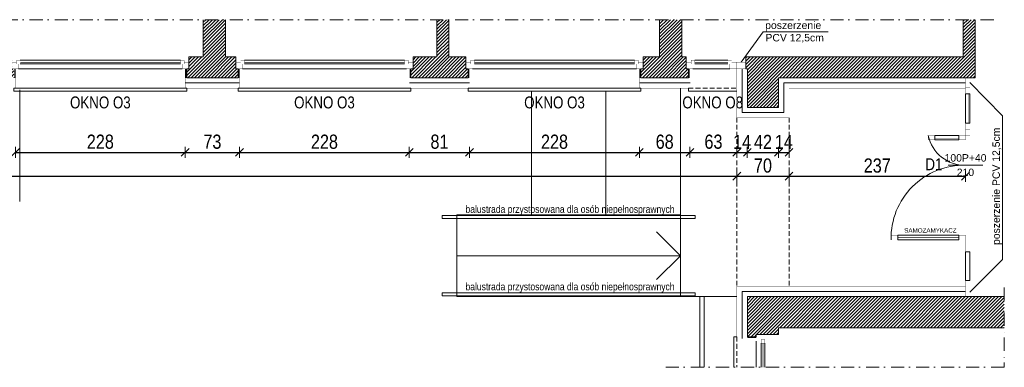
# Model space of a CAD drawing. Header units: millimetres. Extents: x 18880 to 99371, y -5529 to 27899.
# Tile 35 of 158: x 26808 to 28131, y 8003 to 8470. Entities that reach past the tile are written whole.
import ezdxf

# ---------------------------------------------------------------- set-up
doc = ezdxf.new("R2010")
doc.units = ezdxf.units.MM
doc.set_wipeout_variables(frame=1)
doc.linetypes.add('DASHED', pattern=[19.05, 12.7, -6.35])
doc.linetypes.add('Kropki i Kreski', pattern=[335.138881, 176.388884, -88.194442, 0, -70.555556])
for name, color, linetype, lineweight in [('AA_HATCH', 252, 'Continuous', 0), ('AA_IZOLACJA', 251, 'Continuous', 0), ('AA_OPIS', 2, 'Continuous', 0), ('AA_WIDOK', 254, 'Continuous', 0), ('AP wymiary', 40, 'Continuous', 0), ('K_SCIANY', 90, 'Continuous', 20)]:
    doc.layers.add(name, color=color, linetype=linetype, lineweight=lineweight)
doc.layers.add('Okna ArchiCADa', color=7, linetype='Continuous')
doc.styles.add('1', font='ARIALN.TTF')
doc.styles.add('ARIAL', font='arial.ttf')
doc.styles.add('Arial Narrow', font='txt')
doc.linetypes.add('STYROPIAN', pattern='A,0.000141,[1,styropian.shx,S=1,R=0,X=0,Y=0],-14.102004', length=14.102145)
doc.dimstyles.new('1_50', dxfattribs={"dimscale": 10, "dimtxt": 1.9, "dimasz": 0.005, "dimexe": 0, "dimexo": 0, "dimgap": 0.45, "dimtad": 1, "dimdec": 4, "dimrnd": 0.5, "dimdsep": 46, "dimtxsty": '1', "dimblk1": 'DIM01', "dimblk2": 'DIM01', "dimsah": 1, "dimcen": 2, "dimdle": 25, "dimse1": 1, "dimse2": 1, "dimclrd": 1, "dimclrt": 2, "dimadec": 0, "dimazin": 0, "dimtfac": 0.66665, "dimtdec": 4, "dimtix": 1, "dimtmove": 0, "dimatfit": 3, "dimldrblk": 'DIM01', "dimfxl": 0, "dimtolj": 1, "dimtzin": 0, "dimarcsym": 0})

# ---------------------------------------------------------------- blocks, each defined once
blk = doc.blocks.new('O1 rozwierane 12_23')
at = {"layer": 'AA_IZOLACJA', "linetype": 'STYROPIAN', "ltscale": 0.2}
for points in [[(-1135, 120), (-1135, 0)], [(1165, 120), (1165, 0)]]:
    blk.add_lwpolyline(points, dxfattribs=at)
at = {"layer": 'AA_WIDOK', "color": 4}
blk.add_lwpolyline([(-1145, 260), (-1145, 300), (1175, 300), (1175, 260)], dxfattribs=at)
at = {"layer": 'AA_WIDOK', "linetype": 'DASHED', "ltscale": 0.5}
blk.add_lwpolyline([(-1145, 260), (1175, 260)], dxfattribs=at)
at = {"layer": 'AA_WIDOK', "const_width": 3}
for points in [[(-1125, 260), (-1125, 0)], [(1155, 260), (1155, 0)]]:
    blk.add_lwpolyline(points, dxfattribs=at)
at = {"layer": 'AA_WIDOK', "color": 4, "const_width": 3}
for points in [[(-1175, 0), (-1175, -90)], [(1205, -90), (1205, 0)]]:
    blk.add_lwpolyline(points, dxfattribs=at)
at = {"color": 4}
blk.add_wipeout([(1090, -115), (1090, -65), (1115, -65), (1115, 0), (-1085, 0), (-1085, -65), (-1060, -65), (-1060, -115)], dxfattribs=at).dxf.layer = 'AA_WIDOK'
at = {"layer": 'AA_WIDOK', "color": 4, "const_width": 3}
for points in [[(-1085, 0), (-1175, 0)], [(-1085, -65), (-1085, 0)], [(1205, 0), (1115, 0)], [(1115, 0), (1115, -65)], [(-1175, -90), (-1110, -90)], [(-1110, -90), (-1110, -65)], [(-1110, -65), (-1085, -65)], [(-1060, -65), (-1110, -65)], [(-1110, -65), (-1110, -115)], [(-1110, -115), (-1060, -115)], [(-1060, -115), (-1060, -65)], [(-1060, -80), (1090, -80)], [(-1060, -90), (1090, -90)], [(-1060, -100), (1090, -100)], [(1140, -65), (1090, -65)], [(1090, -65), (1090, -115)], [(1090, -115), (1140, -115)], [(1115, -65), (1140, -65)], [(1140, -65), (1140, -90)], [(1140, -115), (1140, -65)], [(1140, -90), (1205, -90)]]:
    blk.add_lwpolyline(points, dxfattribs=at)
at = {"layer": 'AA_WIDOK', "color": 4}
for points in [[(1115, 0), (-1085, 0)], [(-1060, -65), (1090, -65)], [(-1060, -115), (1090, -115)], [(-1060, -115), (1090, -115)]]:
    blk.add_lwpolyline(points, dxfattribs=at)
blk = doc.blocks.new('DIM01')
at = {"color": 2}
blk.add_line((-106, -106), (106, 106), dxfattribs=at)
blk.add_line((0, -150), (0, 150))
blk = doc.blocks.new('*D733')
at = {"layer": 'AP wymiary', "color": 1, "lineweight": -2, "transparency": 16777216}
blk.add_line((26802.8, 8291.7), (27030.7, 8291.7), dxfattribs=at)
at = {"layer": 'Defpoints', "color": 0, "transparency": 16777216}
for p in [(27030.7, 8384.9), (26802.7, 8381.6), (27030.7, 8291.7)]:
    blk.add_point(p, dxfattribs=at)
at = {"layer": 'AP wymiary', "color": 1, "lineweight": -2, "transparency": 16777216, "xscale": 0.05, "yscale": 0.05, "zscale": 0.05, "rotation": 180}
blk.add_blockref('DIM01', (26802.7, 8291.7), dxfattribs=at)
at = {"layer": 'AP wymiary', "color": 1, "lineweight": -2, "transparency": 16777216, "xscale": 0.05, "yscale": 0.05, "zscale": 0.05}
blk.add_blockref('DIM01', (27030.7, 8291.7), dxfattribs=at)
at = {"layer": 'AP wymiary', "color": 2, "transparency": 16777216, "insert": (26916.7, 8305.9), "char_height": 19, "attachment_point": 5, "style": '1'}
blk.add_mtext('\\A1;228', dxfattribs=at)
blk = doc.blocks.new('*D734')
at = {"layer": 'AP wymiary', "color": 1, "lineweight": -2, "transparency": 16777216}
blk.add_line((27030.8, 8291.7), (27103.7, 8291.7), dxfattribs=at)
at = {"layer": 'Defpoints', "color": 0, "transparency": 16777216}
for p in [(27030.7, 8384.9), (27103.7, 8384.9), (27103.7, 8291.7)]:
    blk.add_point(p, dxfattribs=at)
at = {"layer": 'AP wymiary', "color": 1, "lineweight": -2, "transparency": 16777216, "xscale": 0.05, "yscale": 0.05, "zscale": 0.05, "rotation": 180}
blk.add_blockref('DIM01', (27030.7, 8291.7), dxfattribs=at)
at = {"layer": 'AP wymiary', "color": 1, "lineweight": -2, "transparency": 16777216, "xscale": 0.05, "yscale": 0.05, "zscale": 0.05}
blk.add_blockref('DIM01', (27103.7, 8291.7), dxfattribs=at)
at = {"layer": 'AP wymiary', "color": 2, "transparency": 16777216, "insert": (27067.2, 8305.9), "char_height": 19, "attachment_point": 5, "style": '1'}
blk.add_mtext('\\A1;73', dxfattribs=at)
blk = doc.blocks.new('*D735')
at = {"layer": 'AP wymiary', "color": 1, "lineweight": -2, "transparency": 16777216}
blk.add_line((27103.8, 8291.7), (27331.7, 8291.7), dxfattribs=at)
at = {"layer": 'Defpoints', "color": 0, "transparency": 16777216}
for p in [(27103.7, 8384.9), (27331.7, 8383), (27331.7, 8291.7)]:
    blk.add_point(p, dxfattribs=at)
at = {"layer": 'AP wymiary', "color": 1, "lineweight": -2, "transparency": 16777216, "xscale": 0.05, "yscale": 0.05, "zscale": 0.05, "rotation": 180}
blk.add_blockref('DIM01', (27103.7, 8291.7), dxfattribs=at)
at = {"layer": 'AP wymiary', "color": 1, "lineweight": -2, "transparency": 16777216, "xscale": 0.05, "yscale": 0.05, "zscale": 0.05}
blk.add_blockref('DIM01', (27331.7, 8291.7), dxfattribs=at)
at = {"layer": 'AP wymiary', "color": 2, "transparency": 16777216, "insert": (27217.7, 8305.9), "char_height": 19, "attachment_point": 5, "style": '1'}
blk.add_mtext('\\A1;228', dxfattribs=at)
blk = doc.blocks.new('*D736')
at = {"layer": 'AP wymiary', "color": 1, "lineweight": -2, "transparency": 16777216}
blk.add_line((27331.8, 8291.7), (27412.7, 8291.7), dxfattribs=at)
at = {"layer": 'Defpoints', "color": 0, "transparency": 16777216}
for p in [(27331.7, 8383), (27412.7, 8383.2), (27412.7, 8291.7)]:
    blk.add_point(p, dxfattribs=at)
at = {"layer": 'AP wymiary', "color": 1, "lineweight": -2, "transparency": 16777216, "xscale": 0.05, "yscale": 0.05, "zscale": 0.05, "rotation": 180}
blk.add_blockref('DIM01', (27331.7, 8291.7), dxfattribs=at)
at = {"layer": 'AP wymiary', "color": 1, "lineweight": -2, "transparency": 16777216, "xscale": 0.05, "yscale": 0.05, "zscale": 0.05}
blk.add_blockref('DIM01', (27412.7, 8291.7), dxfattribs=at)
at = {"layer": 'AP wymiary', "color": 2, "transparency": 16777216, "insert": (27372.2, 8305.9), "char_height": 19, "attachment_point": 5, "style": '1'}
blk.add_mtext('\\A1;81', dxfattribs=at)
blk = doc.blocks.new('*D737')
at = {"layer": 'AP wymiary', "color": 1, "lineweight": -2, "transparency": 16777216}
blk.add_line((27412.8, 8291.7), (27640.7, 8291.7), dxfattribs=at)
at = {"layer": 'Defpoints', "color": 0, "transparency": 16777216}
for p in [(27640.7, 8384.9), (27412.7, 8383.2), (27640.7, 8291.7)]:
    blk.add_point(p, dxfattribs=at)
at = {"layer": 'AP wymiary', "color": 1, "lineweight": -2, "transparency": 16777216, "xscale": 0.05, "yscale": 0.05, "zscale": 0.05, "rotation": 180}
blk.add_blockref('DIM01', (27412.7, 8291.7), dxfattribs=at)
at = {"layer": 'AP wymiary', "color": 1, "lineweight": -2, "transparency": 16777216, "xscale": 0.05, "yscale": 0.05, "zscale": 0.05}
blk.add_blockref('DIM01', (27640.7, 8291.7), dxfattribs=at)
at = {"layer": 'AP wymiary', "color": 2, "transparency": 16777216, "insert": (27526.7, 8305.9), "char_height": 19, "attachment_point": 5, "style": '1'}
blk.add_mtext('\\A1;228', dxfattribs=at)
blk = doc.blocks.new('*D738')
at = {"layer": 'AP wymiary', "color": 1, "lineweight": -2, "transparency": 16777216}
blk.add_line((27640.8, 8291.7), (27708.7, 8291.7), dxfattribs=at)
at = {"layer": 'Defpoints', "color": 0, "transparency": 16777216}
for p in [(27640.7, 8384.9), (27708.7, 8384.9), (27708.7, 8291.7)]:
    blk.add_point(p, dxfattribs=at)
at = {"layer": 'AP wymiary', "color": 1, "lineweight": -2, "transparency": 16777216, "xscale": 0.05, "yscale": 0.05, "zscale": 0.05, "rotation": 180}
blk.add_blockref('DIM01', (27640.7, 8291.7), dxfattribs=at)
at = {"layer": 'AP wymiary', "color": 1, "lineweight": -2, "transparency": 16777216, "xscale": 0.05, "yscale": 0.05, "zscale": 0.05}
blk.add_blockref('DIM01', (27708.7, 8291.7), dxfattribs=at)
at = {"layer": 'AP wymiary', "color": 2, "transparency": 16777216, "insert": (27674.7, 8305.9), "char_height": 19, "attachment_point": 5, "style": '1'}
blk.add_mtext('\\A1;68', dxfattribs=at)
blk = doc.blocks.new('*D739')
at = {"layer": 'AP wymiary', "color": 1, "lineweight": -2, "transparency": 16777216}
blk.add_line((27708.8, 8291.7), (27771.7, 8291.7), dxfattribs=at)
at = {"layer": 'Defpoints', "color": 0, "transparency": 16777216}
for p in [(27708.7, 8384.9), (27771.7, 8384.1), (27771.7, 8291.7)]:
    blk.add_point(p, dxfattribs=at)
at = {"layer": 'AP wymiary', "color": 1, "lineweight": -2, "transparency": 16777216, "xscale": 0.05, "yscale": 0.05, "zscale": 0.05, "rotation": 180}
blk.add_blockref('DIM01', (27708.7, 8291.7), dxfattribs=at)
at = {"layer": 'AP wymiary', "color": 1, "lineweight": -2, "transparency": 16777216, "xscale": 0.05, "yscale": 0.05, "zscale": 0.05}
blk.add_blockref('DIM01', (27771.7, 8291.7), dxfattribs=at)
at = {"layer": 'AP wymiary', "color": 2, "transparency": 16777216, "insert": (27740.2, 8305.9), "char_height": 19, "attachment_point": 5, "style": '1'}
blk.add_mtext('\\A1;63', dxfattribs=at)
blk = doc.blocks.new('*D740')
at = {"layer": 'AP wymiary', "color": 1, "lineweight": -2, "transparency": 16777216}
for p, q in [((27771.7, 8291.7), (27771.6, 8291.7)), ((27771.7, 8291.7), (27785.7, 8291.7)), ((27785.8, 8291.7), (27785.8, 8291.7))]:
    blk.add_line(p, q, dxfattribs=at)
at = {"layer": 'Defpoints', "color": 0, "transparency": 16777216}
for p in [(27771.7, 8384.1), (27785.7, 8383.8), (27785.7, 8291.7)]:
    blk.add_point(p, dxfattribs=at)
at = {"layer": 'AP wymiary', "color": 1, "lineweight": -2, "transparency": 16777216, "xscale": 0.05, "yscale": 0.05, "zscale": 0.05}
blk.add_blockref('DIM01', (27771.7, 8291.7), dxfattribs=at)
at = {"layer": 'AP wymiary', "color": 1, "lineweight": -2, "transparency": 16777216, "xscale": 0.05, "yscale": 0.05, "zscale": 0.05, "rotation": 180}
blk.add_blockref('DIM01', (27785.7, 8291.7), dxfattribs=at)
at = {"layer": 'AP wymiary', "color": 2, "transparency": 16777216, "insert": (27778.7, 8305.7), "char_height": 19, "attachment_point": 5, "style": '1'}
blk.add_mtext('\\A1;14', dxfattribs=at)
blk = doc.blocks.new('*D741')
at = {"layer": 'AP wymiary', "color": 1, "lineweight": -2, "transparency": 16777216}
blk.add_line((27785.8, 8291.7), (27827.7, 8291.7), dxfattribs=at)
at = {"layer": 'Defpoints', "color": 0, "transparency": 16777216}
for p in [(27785.7, 8383.8), (27827.7, 8373.2), (27827.7, 8291.7)]:
    blk.add_point(p, dxfattribs=at)
at = {"layer": 'AP wymiary', "color": 1, "lineweight": -2, "transparency": 16777216, "xscale": 0.05, "yscale": 0.05, "zscale": 0.05, "rotation": 180}
blk.add_blockref('DIM01', (27785.7, 8291.7), dxfattribs=at)
at = {"layer": 'AP wymiary', "color": 1, "lineweight": -2, "transparency": 16777216, "xscale": 0.05, "yscale": 0.05, "zscale": 0.05}
blk.add_blockref('DIM01', (27827.7, 8291.7), dxfattribs=at)
at = {"layer": 'AP wymiary', "color": 2, "transparency": 16777216, "insert": (27806.7, 8305.7), "char_height": 19, "attachment_point": 5, "style": '1'}
blk.add_mtext('\\A1;42', dxfattribs=at)
blk = doc.blocks.new('*D742')
at = {"layer": 'AP wymiary', "color": 1, "lineweight": -2, "transparency": 16777216}
for p, q in [((27827.7, 8291.7), (27827.6, 8291.7)), ((27827.7, 8291.7), (27841.7, 8291.7)), ((27841.8, 8291.7), (27841.8, 8291.7))]:
    blk.add_line(p, q, dxfattribs=at)
at = {"layer": 'Defpoints', "color": 0, "transparency": 16777216}
for p in [(27827.7, 8373.2), (27841.7, 8357.5), (27841.7, 8291.7)]:
    blk.add_point(p, dxfattribs=at)
at = {"layer": 'AP wymiary', "color": 1, "lineweight": -2, "transparency": 16777216, "xscale": 0.05, "yscale": 0.05, "zscale": 0.05}
blk.add_blockref('DIM01', (27827.7, 8291.7), dxfattribs=at)
at = {"layer": 'AP wymiary', "color": 1, "lineweight": -2, "transparency": 16777216, "xscale": 0.05, "yscale": 0.05, "zscale": 0.05, "rotation": 180}
blk.add_blockref('DIM01', (27841.7, 8291.7), dxfattribs=at)
at = {"layer": 'AP wymiary', "color": 2, "transparency": 16777216, "insert": (27834.7, 8305.7), "char_height": 19, "attachment_point": 5, "style": '1'}
blk.add_mtext('\\A1;14', dxfattribs=at)
blk = doc.blocks.new('*D743')
at = {"layer": 'AP wymiary', "color": 1, "lineweight": -2, "transparency": 16777216}
blk.add_line((21665.8, 8259.7), (27771.7, 8259.7), dxfattribs=at)
at = {"layer": 'Defpoints', "color": 0, "transparency": 16777216}
for p in [(21665.7, 8331.8), (27771.7, 8338.1), (27771.7, 8259.7)]:
    blk.add_point(p, dxfattribs=at)
at = {"layer": 'AP wymiary', "color": 1, "lineweight": -2, "transparency": 16777216, "xscale": 0.05, "yscale": 0.05, "zscale": 0.05, "rotation": 180}
blk.add_blockref('DIM01', (21665.7, 8259.7), dxfattribs=at)
at = {"layer": 'AP wymiary', "color": 1, "lineweight": -2, "transparency": 16777216, "xscale": 0.05, "yscale": 0.05, "zscale": 0.05}
blk.add_blockref('DIM01', (27771.7, 8259.7), dxfattribs=at)
at = {"layer": 'AP wymiary', "color": 2, "transparency": 16777216, "insert": (24718.7, 8273.9), "char_height": 19, "attachment_point": 5, "style": '1'}
blk.add_mtext('\\A1;6106', dxfattribs=at)
blk = doc.blocks.new('*D744')
at = {"layer": 'AP wymiary', "color": 1, "lineweight": -2, "transparency": 16777216}
blk.add_line((27771.8, 8259.7), (27841.7, 8259.7), dxfattribs=at)
at = {"layer": 'Defpoints', "color": 0, "transparency": 16777216}
for p in [(27771.7, 8338.1), (27841.7, 8259.8), (27841.7, 8259.7)]:
    blk.add_point(p, dxfattribs=at)
at = {"layer": 'AP wymiary', "color": 1, "lineweight": -2, "transparency": 16777216, "xscale": 0.05, "yscale": 0.05, "zscale": 0.05, "rotation": 180}
blk.add_blockref('DIM01', (27771.7, 8259.7), dxfattribs=at)
at = {"layer": 'AP wymiary', "color": 1, "lineweight": -2, "transparency": 16777216, "xscale": 0.05, "yscale": 0.05, "zscale": 0.05}
blk.add_blockref('DIM01', (27841.7, 8259.7), dxfattribs=at)
at = {"layer": 'AP wymiary', "color": 2, "transparency": 16777216, "insert": (27806.7, 8273.9), "char_height": 19, "attachment_point": 5, "style": '1'}
blk.add_mtext('\\A1;70', dxfattribs=at)
blk = doc.blocks.new('*D745')
at = {"layer": 'AP wymiary', "color": 1, "lineweight": -2, "transparency": 16777216}
blk.add_line((27841.8, 8259.7), (28078.7, 8259.7), dxfattribs=at)
at = {"layer": 'Defpoints', "color": 0, "transparency": 16777216}
for p in [(28078.7, 8379.4), (27841.7, 8259.8), (28078.7, 8259.7)]:
    blk.add_point(p, dxfattribs=at)
at = {"layer": 'AP wymiary', "color": 1, "lineweight": -2, "transparency": 16777216, "xscale": 0.05, "yscale": 0.05, "zscale": 0.05, "rotation": 180}
blk.add_blockref('DIM01', (27841.7, 8259.7), dxfattribs=at)
at = {"layer": 'AP wymiary', "color": 1, "lineweight": -2, "transparency": 16777216, "xscale": 0.05, "yscale": 0.05, "zscale": 0.05}
blk.add_blockref('DIM01', (28078.7, 8259.7), dxfattribs=at)
at = {"layer": 'AP wymiary', "color": 2, "transparency": 16777216, "insert": (27960.2, 8273.9), "char_height": 19, "attachment_point": 5, "style": '1'}
blk.add_mtext('\\A1;237', dxfattribs=at)

msp = doc.modelspace()

# ---------------------------------------------------------------- hatches: boundary and pattern name
at = {"layer": 'AA_HATCH'}
h = msp.add_hatch(dxfattribs=at)
h.set_pattern_fill('ANSI31', color=256)
h.set_pattern_definition([(45, (0.4598, 414.3746), (-2.24506403, 2.24506403), [])])
h.paths.add_polyline_path([(26193.74106, 8403.88776), (26190.74106, 8403.88776), (26190.74106, 8412.88776), (26190.74106, 8419.88776), (26160.74106, 8419.88776), (26160.74106, 8469.88776), (26144.74106, 8469.88776), (26144.74106, 8419.88776), (26115.74106, 8419.88776), (26115.74106, 8412.88776), (26115.74106, 8403.88776), (26112.74106, 8403.88776), (26112.74106, 8391.88776), (26193.74106, 8391.88776)])
h.paths.add_polyline_path([(26491.74106, 8412.88776), (26491.74106, 8419.88776), (26474.74106, 8419.88776), (26474.74106, 8469.88776), (26444.74106, 8469.88776), (26444.74106, 8419.88776), (26428.74106, 8419.88776), (26428.74106, 8412.88776), (26428.74106, 8403.88776), (26425.74106, 8403.88776), (26425.74106, 8391.88776), (26444.74106, 8391.88776), (26474.74106, 8391.88776), (26494.74106, 8391.88776), (26494.74106, 8403.88776), (26491.74106, 8403.88776)])
h.paths.add_polyline_path([(26797.74106, 8412.88776), (26797.74106, 8419.88776), (26773.74106, 8419.88776), (26773.74106, 8469.88776), (26757.74106, 8469.88776), (26757.74106, 8419.88776), (26729.74106, 8419.88776), (26729.74106, 8412.88776), (26729.74106, 8403.88776), (26726.74106, 8403.88776), (26726.74106, 8391.88776), (26800.74106, 8391.88776), (26800.74106, 8403.88776), (26797.74106, 8403.88776)])
h.paths.add_polyline_path([(27098.74106, 8412.88776), (27098.74106, 8419.88776), (27084.74106, 8419.88776), (27084.74106, 8469.88776), (27054.74106, 8469.88776), (27054.74106, 8419.88776), (27035.74106, 8419.88776), (27035.74106, 8412.88776), (27035.74106, 8403.88776), (27032.74106, 8403.88776), (27032.74106, 8391.88776), (27054.74106, 8391.88776), (27084.74106, 8391.88776), (27101.74106, 8391.88776), (27101.74106, 8403.88776), (27098.74106, 8403.88776)])
h.paths.add_polyline_path([(27407.74106, 8412.88776), (27407.74106, 8419.88776), (27384.74106, 8419.88776), (27384.74106, 8469.88776), (27368.74106, 8469.88776), (27368.74106, 8419.88776), (27336.74106, 8419.88776), (27336.74106, 8412.88776), (27336.74106, 8403.88776), (27333.74106, 8403.88776), (27333.74106, 8391.88776), (27410.74106, 8391.88776), (27410.74106, 8403.88776), (27407.74106, 8403.88776)])
h.paths.add_polyline_path([(27703.74106, 8412.88776), (27703.74106, 8419.88776), (27697.74106, 8419.88776), (27697.74106, 8469.88776), (27667.74106, 8469.88776), (27667.74106, 8419.88776), (27645.74106, 8419.88776), (27645.74106, 8412.88776), (27645.74106, 8403.88776), (27642.74106, 8403.88776), (27642.74106, 8391.88776), (27667.74106, 8391.88776), (27697.74106, 8391.88776), (27706.74106, 8391.88776), (27706.74106, 8403.88776), (27703.74106, 8403.88776)])
h.paths.add_polyline_path([(28091.74106, 8419.88776), (28091.74106, 8469.88776), (28075.74106, 8469.88776), (28075.74106, 8419.88776), (27783.74106, 8419.88776), (27783.74106, 8412.88776), (27783.74106, 8403.88776), (27785.74106, 8403.88776), (27785.74106, 8391.88776), (27785.74106, 8352.12293), (27827.74106, 8352.12293), (27827.74106, 8391.88776), (28066.74106, 8391.88776), (28078.74106, 8391.88776), (28085.74106, 8391.88776), (28091.74106, 8391.88776), (28091.74106, 8403.38776)])
h.paths.add_polyline_path([(28130.87242, 8097.88776), (28091.74106, 8097.88776), (28085.74106, 8097.88776), (28078.74106, 8097.88776), (28066.74106, 8097.88776), (27785.74106, 8097.88776), (27785.74106, 8043.88776), (27797.74106, 8043.88776), (27797.74106, 8046.88776), (27806.74106, 8046.88776), (27827.74106, 8046.88776), (27827.74106, 8055.88776), (28130.87242, 8055.88776)])

# ---------------------------------------------------------------- linework, layer by layer
for points in [[(27721.74106, 8097.88776), (27721.74106, 8003.14989)], [(27727.74106, 8097.88776), (27727.74106, 8003.14989)]]:
    msp.add_lwpolyline(points, dxfattribs=at)
at = {"layer": 'AA_IZOLACJA', "linetype": 'STYROPIAN', "ltscale": 0.2}
for points in [[(27707.74106, 8391.88776), (27707.74106, 8403.88776)], [(27785.74106, 8042.88776), (27797.74106, 8042.88776)]]:
    msp.add_lwpolyline(points, dxfattribs=at)
at = {"layer": 'AA_IZOLACJA', "linetype": 'STYROPIAN', "ltscale": 1.4}
for points in [[(28078.74106, 8384.88776), (27834.74106, 8384.88776), (27834.74106, 8345.12293), (27778.74106, 8345.12293), (27778.74106, 8403.88776)], [(28078.74106, 8104.88776), (27778.74106, 8104.88776), (27778.74106, 8041.88776)]]:
    msp.add_lwpolyline(points, dxfattribs=at)
at = {"layer": 'AA_OPIS', "linetype": 'Continuous'}
msp.add_line((28055.54113, 8274.38776), (28101.94099, 8274.38776), dxfattribs=at)
at = {"layer": 'AA_OPIS', "linetype": 'Kropki i Kreski', "ltscale": 0.1}
for points in [[(28116.74106, 8469.88776), (24255.74106, 8469.88776)], [(28130.87242, 8110.16246), (28130.87242, 8003.14989), (27676.15586, 8003.14989)]]:
    msp.add_lwpolyline(points, dxfattribs=at)
at = {"layer": 'AA_OPIS', "linetype": 'Continuous'}
for points in [[(27777.49106, 8412.88776), (27807.04788, 8453.36776), (27894.44448, 8453.36776)], [(28084.74106, 8104.13776), (28128.22106, 8147.95398), (28128.22106, 8340.82155), (28084.74106, 8385.63776)]]:
    msp.add_lwpolyline(points, dxfattribs=at)
at = {"layer": 'AA_WIDOK'}
for p, q in [((27495.74106, 8207.88776), (27495.74106, 8373.88776)), ((27595.74106, 8207.88776), (27595.74106, 8373.88776)), ((27695.74106, 8097.88776), (27695.74106, 8377.88776)), ((27395.74106, 8097.88776), (27395.74106, 8207.88776)), ((27695.74106, 8207.88776), (27395.74106, 8207.88776)), ((27695.74106, 8152.88776), (27663.73917, 8184.88965)), ((27695.74106, 8152.88776), (27395.74106, 8152.88776)), ((27695.74106, 8152.88776), (27663.73917, 8120.88587)), ((27695.74106, 8097.88776), (27395.74106, 8097.88776)), ((27771.74106, 8097.88776), (27695.74106, 8097.88776))]:
    msp.add_line(p, q, dxfattribs=at)
at = {"layer": 'AA_WIDOK', "color": 4, "const_width": 0.3}
for points in [[(27703.74106, 8403.88776), (27703.74106, 8412.88776)], [(27771.24106, 8412.88776), (27771.24106, 8403.88776)], [(27797.74106, 8037.88776), (27797.74106, 8046.88776)], [(27797.74106, 8046.88776), (27806.74106, 8046.88776)], [(27806.74106, 8046.88776), (27806.74106, 8040.38776)], [(27804.24106, 8037.88776), (27797.74106, 8037.88776)], [(27806.74106, 8040.38776), (27804.24106, 8040.38776)], [(27804.24106, 8040.38776), (27804.24106, 8037.88776)], [(27804.24106, 8035.38776), (27804.24106, 8040.38776)], [(27804.24106, 8040.38776), (27809.24106, 8040.38776)], [(27809.24106, 8035.38776), (27804.24106, 8035.38776)], [(27805.74106, 8035.38776), (27805.74106, 8003.14989)], [(27806.74106, 8035.38776), (27806.74106, 8003.14989)], [(27807.74106, 8035.38776), (27807.74106, 8003.14989)], [(27809.24106, 8040.38776), (27809.24106, 8035.38776)]]:
    msp.add_lwpolyline(points, dxfattribs=at)
for points in [[(27771.24106, 8403.88776), (27783.74106, 8403.88776), (27783.74106, 8412.88776), (27771.24106, 8412.88776)], [(28078.74106, 8391.88776), (28078.74106, 8379.38776), (28084.74106, 8379.38776), (28084.74106, 8391.88776)], [(28078.74106, 8379.38776), (28078.74106, 8370.38776), (28084.74106, 8370.38776), (28084.74106, 8379.38776)], [(28082.24106, 8370.38776), (28082.24106, 8330.88776), (28081.24106, 8330.88776), (28081.24106, 8370.38776)], [(28078.74106, 8330.88776), (28078.74106, 8321.88776), (28084.74106, 8321.88776), (28084.74106, 8330.88776)], [(28084.74106, 8321.88776), (28084.74106, 8314.38776), (28078.74106, 8314.38776), (28078.74106, 8321.88776)], [(28037.74106, 8314.38776), (28028.74106, 8314.38776), (28028.74106, 8308.38776), (28037.74106, 8308.38776)], [(28069.74106, 8310.88776), (28037.74106, 8310.88776), (28037.74106, 8311.88776), (28069.74106, 8311.88776)], [(28078.74106, 8314.38776), (28069.74106, 8314.38776), (28069.74106, 8308.38776), (28078.74106, 8308.38776)], [(27987.74106, 8174.38776), (27978.74106, 8174.38776), (27978.74106, 8180.38776), (27987.74106, 8180.38776)], [(28069.74106, 8177.88776), (27987.74106, 8177.88776), (27987.74106, 8176.88776), (28069.74106, 8176.88776)], [(28078.74106, 8174.38776), (28069.74106, 8174.38776), (28069.74106, 8180.38776), (28078.74106, 8180.38776)], [(28084.74106, 8166.88776), (28084.74106, 8174.38776), (28078.74106, 8174.38776), (28078.74106, 8166.88776)], [(28078.74106, 8157.88776), (28078.74106, 8166.88776), (28084.74106, 8166.88776), (28084.74106, 8157.88776)], [(28078.74106, 8110.38776), (28078.74106, 8119.38776), (28084.74106, 8119.38776), (28084.74106, 8110.38776)], [(28078.74106, 8097.88776), (28078.74106, 8110.38776), (28084.74106, 8110.38776), (28084.74106, 8097.88776)]]:
    msp.add_lwpolyline(points, close=True, dxfattribs=at)
at = {"layer": 'AA_WIDOK', "const_width": 0.3}
for points in [[(27708.74106, 8377.88776), (27708.74106, 8403.88776)], [(28078.74106, 8377.88776), (27841.74106, 8377.88776), (27841.74106, 8338.12293), (27771.74106, 8338.12293), (27771.74106, 8403.88776)], [(28078.74106, 8111.88776), (27771.74106, 8111.88776), (27771.74106, 8041.88776)], [(27771.74106, 8041.88776), (27797.74106, 8041.88776)]]:
    msp.add_lwpolyline(points, dxfattribs=at)
at = {"layer": 'AA_WIDOK', "linetype": 'DASHED', "ltscale": 0.5}
for points in [[(27706.74106, 8377.88776), (27771.74106, 8377.88776)], [(27771.74106, 8338.12293), (27771.74106, 8111.88776)], [(27841.74106, 8338.12293), (27841.74106, 8111.88776)], [(27771.74106, 8043.88776), (27771.74106, 8003.14989)]]:
    msp.add_lwpolyline(points, dxfattribs=at)
at = {"layer": 'AA_WIDOK', "color": 4}
for points in [[(27706.74106, 8377.88776), (27706.74106, 8373.88776), (27771.74106, 8373.88776)], [(27771.74106, 8043.88776), (27767.74106, 8043.88776), (27767.74106, 8003.14989)], [(27797.74106, 8003.14989), (27797.74106, 8037.88776)], [(27804.24106, 8035.38776), (27804.24106, 8003.14989)], [(27809.24106, 8035.38776), (27809.24106, 8003.14989)], [(27809.24106, 8035.38776), (27809.24106, 8003.14989)]]:
    msp.add_lwpolyline(points, dxfattribs=at)
for points in [[(28084.74106, 8370.38776), (28084.74106, 8330.88776), (28078.74106, 8330.88776), (28078.74106, 8370.38776)], [(28069.74106, 8308.38776), (28037.74106, 8308.38776), (28037.74106, 8314.38776), (28069.74106, 8314.38776)], [(28069.74106, 8180.38776), (27987.74106, 8180.38776), (27987.74106, 8174.38776), (28069.74106, 8174.38776)], [(28084.74106, 8119.38776), (28084.74106, 8157.88776), (28078.74106, 8157.88776), (28078.74106, 8119.38776)]]:
    msp.add_lwpolyline(points, close=True, dxfattribs=at)
for centre, radius, start, end in [((28077.71354, 8324.35336), 49.97616, 191.50228717, 271.17809632), ((28076.85768, 8176.27115), 98.13469, 88.90032138, 181.09967862)]:
    msp.add_arc(centre, radius, start, end, dxfattribs=at)
at = {"layer": 'AP wymiary'}
for points in [[(27375.74106, 8206.88776), (27715.74106, 8206.88776), (27715.74106, 8202.88776), (27375.74106, 8202.88776)], [(27375.74106, 8098.88776), (27715.74106, 8098.88776), (27715.74106, 8102.88776), (27375.74106, 8102.88776)]]:
    msp.add_lwpolyline(points, close=True, dxfattribs=at)
at = {"layer": 'K_SCIANY'}
for points in [[(27054.74106, 8469.88776), (27054.74106, 8419.88776), (27035.74106, 8419.88776), (27035.74106, 8412.88776), (27035.74106, 8403.88776), (27032.74106, 8403.88776), (27032.74106, 8391.88776), (27054.74106, 8391.88776), (27084.74106, 8391.88776), (27101.74106, 8391.88776), (27101.74106, 8403.88776), (27098.74106, 8403.88776), (27098.74106, 8412.88776), (27098.74106, 8419.88776), (27084.74106, 8419.88776), (27084.74106, 8469.88776)], [(27368.74106, 8469.88776), (27368.74106, 8419.88776), (27336.74106, 8419.88776), (27336.74106, 8412.88776), (27336.74106, 8403.88776), (27333.74106, 8403.88776), (27333.74106, 8391.88776), (27410.74106, 8391.88776), (27410.74106, 8403.88776), (27407.74106, 8403.88776), (27407.74106, 8412.88776), (27407.74106, 8419.88776), (27384.74106, 8419.88776), (27384.74106, 8469.88776)], [(27667.74106, 8469.88776), (27667.74106, 8419.88776), (27645.74106, 8419.88776), (27645.74106, 8412.88776), (27645.74106, 8403.88776), (27642.74106, 8403.88776), (27642.74106, 8391.88776), (27667.74106, 8391.88776), (27697.74106, 8391.88776), (27706.74106, 8391.88776), (27706.74106, 8403.88776), (27703.74106, 8403.88776), (27703.74106, 8412.88776), (27703.74106, 8419.88776), (27697.74106, 8419.88776), (27697.74106, 8469.88776)], [(28075.74106, 8469.88776), (28075.74106, 8419.88776), (27783.74106, 8419.88776), (27783.74106, 8412.88776), (27783.74106, 8403.88776), (27785.74106, 8403.88776), (27785.74106, 8391.88776), (27785.74106, 8391.88776), (27785.74106, 8352.12293), (27827.74106, 8352.12293), (27827.74106, 8391.88776), (28066.74106, 8391.88776), (28066.74106, 8391.88776), (28078.74106, 8391.88776), (28078.74106, 8391.88776), (28085.74106, 8391.88776), (28091.74106, 8391.88776), (28091.74106, 8403.38776), (28091.74106, 8419.88776), (28091.74106, 8469.88776)], [(28066.74106, 8097.88776), (27785.74106, 8097.88776), (27785.74106, 8043.88776), (27797.74106, 8043.88776), (27797.74106, 8046.88776), (27806.74106, 8046.88776), (27827.74106, 8046.88776), (27827.74106, 8055.88776), (28130.87242, 8055.88776)], [(28066.74106, 8097.88776), (28078.74106, 8097.88776)], [(28066.74106, 8097.88776), (28066.74106, 8097.88776)], [(28078.74106, 8097.88776), (28078.74106, 8097.88776)], [(28078.74106, 8097.88776), (28085.74106, 8097.88776)], [(28085.74106, 8097.88776), (28091.74106, 8097.88776)], [(28130.87242, 8097.88776), (28091.74106, 8097.88776)]]:
    msp.add_lwpolyline(points, dxfattribs=at)

# ---------------------------------------------------------------- texts
at = {"layer": 'AA_OPIS', "linetype": 'Continuous', "attachment_point": 8, "style": 'ARIAL'}
for s, insert, char_height in [('poszerzenie\\P PCV 12,5cm', (27847.35707, 8438.8621), 10), ('100P+40', (28078.80928, 8279.1778), 10), ('210', (28078.68515, 8259.7456), 10), ('SAMOZAMYKACZ', (28031.58384, 8183.76166), 6)]:
    msp.add_mtext(s, dxfattribs=dict(at, insert=insert, char_height=char_height))
at = {"layer": 'AA_OPIS'}
for s, insert, char_height, width, attachment_point, style in [('{\\W0.8;OKNO O3}', (26916.74106, 8366.75582), 16, 300, 2, 'ARIAL'), ('{\\W0.8;OKNO O3}', (27217.74106, 8366.75582), 16, 300, 2, 'ARIAL'), ('{\\W0.8;OKNO O3}', (27526.74106, 8366.75582), 16, 300, 2, 'ARIAL'), ('{\\W0.8;OKNO O8}', (27739.24106, 8366.75582), 16, 300, 2, 'ARIAL'), ('{\\W0.8;D1}', (28036.32543, 8283.74236), 16, 44.2663591, 2, 'ARIAL'), ('\\pxqc;{\\fArial Narrow|b0|i0|c238|p34;\\C2;balustrada przystosowana dla osób niepełnosprawnych}', (27397.55976, 8220.40286), 10, 299.9998938, 1, 'Arial Narrow'), ('\\pxqc;{\\fArial Narrow|b0|i0|c238|p34;\\C2;balustrada przystosowana dla osób niepełnosprawnych}', (27397.55976, 8116.40286), 10, 299.9998938, 1, 'Arial Narrow')]:
    msp.add_mtext(s, dxfattribs=dict(at, insert=insert, char_height=char_height, width=width, attachment_point=attachment_point, style=style))
at = {"layer": 'AA_OPIS', "linetype": 'Continuous', "insert": (28127.93458, 8246.10838), "char_height": 10, "attachment_point": 8, "rotation": 90, "style": 'ARIAL'}
msp.add_mtext('poszerzenie PCV 12,5cm', dxfattribs=at)

# ---------------------------------------------------------------- dimensions: what is measured, and where the dimension line sits
at = {"layer": 'AP wymiary'}
for base, p1, p2, picture, middle in [((27771.74106, 8291.70936), (27708.74106, 8384.88776), (27771.74106, 8384.05145), '*D739', (27740.24106, 8305.91025)), ((27785.74106, 8291.70936), (27771.74106, 8384.05145), (27785.74106, 8383.7935), '*D740', (27778.74106, 8305.74824)), ((27827.74106, 8291.70936), (27785.74106, 8383.7935), (27827.74106, 8373.21538), '*D741', (27806.74106, 8305.74824)), ((27841.74106, 8291.70936), (27827.74106, 8373.21538), (27841.74106, 8357.47726), '*D742', (27834.74106, 8305.74824)), ((28078.74106, 8259.73534), (27841.74106, 8259.78075), (28078.74106, 8379.38776), '*D745', (27960.24106, 8273.93623)), ((27841.74106, 8259.73534), (27771.74106, 8338.12293), (27841.74106, 8259.78075), '*D744', (27806.74106, 8273.93623))]:
    dim = msp.add_linear_dim(base=base, p1=p1, p2=p2, dimstyle='1_50', override={"dimtmove": 1}, dxfattribs=at)
    dim.commit()
    dim.dimension.update_dxf_attribs({"geometry": picture, "text_midpoint": middle})
dim = msp.add_linear_dim(base=(27771.74106, 8259.73534), p1=(21665.74106, 8331.77728), p2=(27771.74106, 8338.12293), dimstyle='1_50', dxfattribs=at)
dim.commit()
dim.dimension.update_dxf_attribs({"geometry": '*D743', "text_midpoint": (24718.74106, 8273.93623)})

# ---------------------------------------------------------------- next in the draw order: block references
at = {"layer": 'Okna ArchiCADa', "linetype": 'Continuous', "xscale": -0.1, "yscale": 0.1, "zscale": 0.1, "rotation": 180}
for p in [(26915.24106, 8403.88776), (27216.24106, 8403.88776), (27525.24106, 8403.88776)]:
    msp.add_blockref('O1 rozwierane 12_23', p, dxfattribs=at)

# ---------------------------------------------------------------- next in the draw order: wipeouts: each hides what was drawn before it
at = {"color": 4}
msp.add_wipeout([(27759.74106, 8415.38776), (27759.74106, 8410.38776), (27762.24106, 8410.38776), (27762.24106, 8403.88776), (27712.74106, 8403.88776), (27712.74106, 8410.38776), (27715.24106, 8410.38776), (27715.24106, 8415.38776)], dxfattribs=at).dxf.layer = 'AA_WIDOK'

# ---------------------------------------------------------------- next in the draw order: linework, layer by layer
at = {"layer": 'AA_HATCH'}
msp.add_lwpolyline([(26808.74106, 8375.88776), (26808.74106, 8225.88776)], dxfattribs=at)
at = {"layer": 'AA_IZOLACJA', "linetype": 'STYROPIAN', "ltscale": 0.2}
for points in [[(27031.74106, 8391.88776), (27031.74106, 8403.88776)], [(27102.74106, 8391.88776), (27102.74106, 8403.88776)], [(27332.74106, 8391.88776), (27332.74106, 8403.88776)], [(27411.74106, 8391.88776), (27411.74106, 8403.88776)], [(27641.74106, 8391.88776), (27641.74106, 8403.88776)]]:
    msp.add_lwpolyline(points, dxfattribs=at)
at = {"layer": 'AA_IZOLACJA', "linetype": 'STYROPIAN', "ltscale": 1.4}
for points in [[(27030.74106, 8384.88776), (27103.74106, 8384.88776)], [(27331.74106, 8384.88776), (27412.74106, 8384.88776)], [(27640.74106, 8384.88776), (27708.74106, 8384.88776)]]:
    msp.add_lwpolyline(points, dxfattribs=at)
at = {"layer": 'AA_WIDOK', "color": 4, "const_width": 0.3}
for points in [[(27703.74106, 8412.88776), (27710.24106, 8412.88776)], [(27710.24106, 8415.38776), (27715.24106, 8415.38776)], [(27710.24106, 8410.38776), (27710.24106, 8415.38776)], [(27710.24106, 8412.88776), (27710.24106, 8410.38776)], [(27715.24106, 8415.38776), (27715.24106, 8410.38776)], [(27715.24106, 8413.88776), (27759.74106, 8413.88776)], [(27715.24106, 8412.88776), (27759.74106, 8412.88776)], [(27715.24106, 8411.88776), (27759.74106, 8411.88776)], [(27759.74106, 8410.38776), (27759.74106, 8415.38776)], [(27759.74106, 8415.38776), (27764.74106, 8415.38776)], [(27764.74106, 8415.38776), (27764.74106, 8410.38776)], [(27764.74106, 8410.38776), (27764.74106, 8412.88776)], [(27764.74106, 8412.88776), (27771.24106, 8412.88776)], [(27712.74106, 8403.88776), (27703.74106, 8403.88776)], [(27710.24106, 8410.38776), (27712.74106, 8410.38776)], [(27715.24106, 8410.38776), (27710.24106, 8410.38776)], [(27712.74106, 8410.38776), (27712.74106, 8403.88776)], [(27764.74106, 8410.38776), (27759.74106, 8410.38776)], [(27762.24106, 8403.88776), (27762.24106, 8410.38776)], [(27762.24106, 8410.38776), (27764.74106, 8410.38776)], [(27771.24106, 8403.88776), (27762.24106, 8403.88776)]]:
    msp.add_lwpolyline(points, dxfattribs=at)
at = {"layer": 'AA_WIDOK', "color": 4}
for points in [[(27715.24106, 8415.38776), (27759.74106, 8415.38776)], [(27715.24106, 8415.38776), (27759.74106, 8415.38776)], [(27762.24106, 8403.88776), (27712.74106, 8403.88776)], [(27715.24106, 8410.38776), (27759.74106, 8410.38776)]]:
    msp.add_lwpolyline(points, dxfattribs=at)
at = {"layer": 'AA_WIDOK', "const_width": 0.3}
for points in [[(27030.74106, 8377.88776), (27030.74106, 8403.88776)], [(27103.74106, 8377.88776), (27103.74106, 8403.88776)], [(27331.74106, 8377.88776), (27331.74106, 8403.88776)], [(27412.74106, 8377.88776), (27412.74106, 8403.88776)], [(27640.74106, 8377.88776), (27640.74106, 8403.88776)], [(27030.74106, 8377.88776), (27103.74106, 8377.88776)], [(27331.74106, 8377.88776), (27412.74106, 8377.88776)], [(27640.74106, 8377.88776), (27708.74106, 8377.88776)]]:
    msp.add_lwpolyline(points, dxfattribs=at)

# ---------------------------------------------------------------- next in the draw order: dimensions: what is measured, and where the dimension line sits
at = {"layer": 'AP wymiary'}
for base, p1, p2, picture, middle in [((27030.74106, 8291.70936), (26802.74106, 8381.63784), (27030.74106, 8384.88776), '*D733', (26916.74106, 8305.91025)), ((27103.74106, 8291.70936), (27030.74106, 8384.88776), (27103.74106, 8384.88776), '*D734', (27067.24106, 8305.91025)), ((27331.74106, 8291.70936), (27103.74106, 8384.88776), (27331.74106, 8383.02568), '*D735', (27217.74106, 8305.91025)), ((27640.74106, 8291.70936), (27412.74106, 8383.22748), (27640.74106, 8384.88776), '*D737', (27526.74106, 8305.91025)), ((27708.74106, 8291.70936), (27640.74106, 8384.88776), (27708.74106, 8384.88776), '*D738', (27674.74106, 8305.91025)), ((27412.74106, 8291.70936), (27331.74106, 8383.02568), (27412.74106, 8383.22748), '*D736', (27372.24106, 8305.91025))]:
    dim = msp.add_linear_dim(base=base, p1=p1, p2=p2, dimstyle='1_50', override={"dimtmove": 1}, dxfattribs=at)
    dim.commit()
    dim.dimension.update_dxf_attribs({"geometry": picture, "text_midpoint": middle})

doc.saveas('drawing.dxf')
